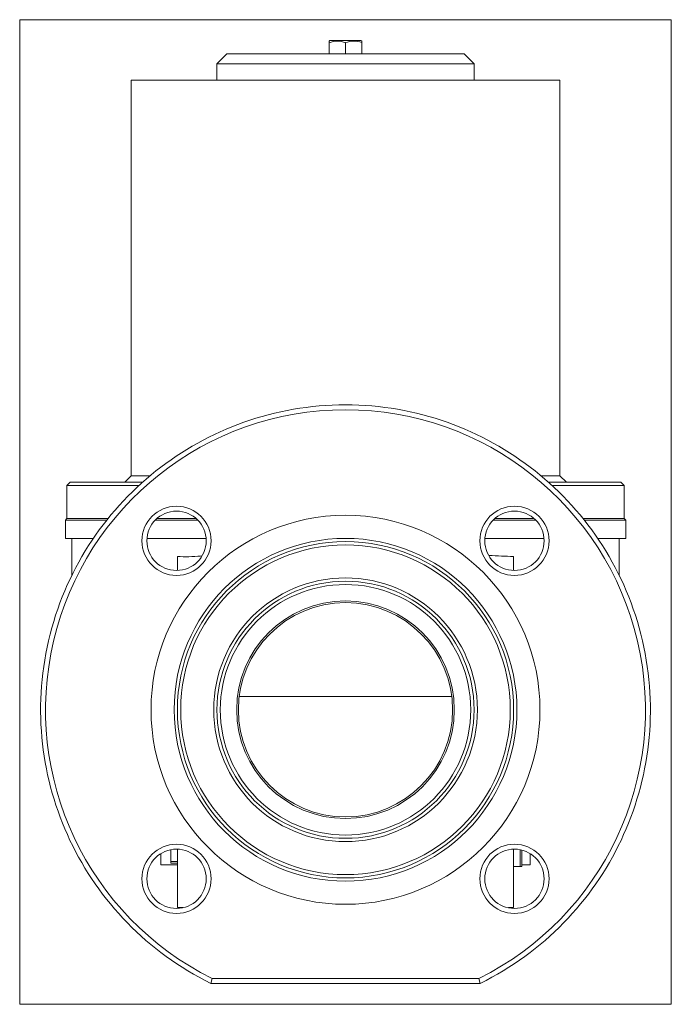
# Model space of a CAD drawing. Extents: x 102 to 300, y 0 to 299.
import ezdxf
from ezdxf.xclip import XClip

# ---------------------------------------------------------------- set-up
doc = ezdxf.new("R2010")
doc.units = 0
doc.header["$LTSCALE"] = 25.4
doc.header["$MEASUREMENT"] = 0
doc.header["$XCLIPFRAME"] = 2
doc.layers.get('0').update_dxf_attribs({"linetype": 'CONTINUOUS'})
for name, color, linetype in [('CEWKA_80', 7, 'CONTINUOUS'), ('T-026', 7, 'CONTINUOUS'), ('WA_054_01_00_001', 7, 'CONTINUOUS'), ('WA_091_01_00_005', 7, 'CONTINUOUS'), ('WA_110_01_02BEZ_', 7, 'CONTINUOUS'), ('Ś-006M6X12SZEŚC_', 7, 'CONTINUOUS')]:
    doc.layers.add(name, color=color, linetype=linetype)

# ---------------------------------------------------------------- blocks, each defined once
blk = doc.blocks.new('SE1')
at = {"layer": 'CEWKA_80', "color": 7, "linetype": 'CONTINUOUS', "lineweight": 0}
for p, q in [((136.2, 280.47), (136.2, 160.47)), ((136.2, 280.47), (266.2, 280.47)), ((266.2, 160.47), (266.2, 280.47)), ((136.2, 160.47), (141.91, 160.47)), ((260.49, 160.47), (266.2, 160.47))]:
    blk.add_line(p, q, dxfattribs=at)
at = {"layer": 'T-026', "color": 7, "linetype": 'CONTINUOUS', "lineweight": 0}
for p, q in [((254.7, 46.92), (254.7, 42.97)), ((254.7, 41.97), (254.2, 41.97)), ((254.7, 42.97), (254.7, 41.97))]:
    blk.add_line(p, q, dxfattribs=at)
at = {"layer": 'WA_054_01_00_001', "color": 7, "linetype": 'CONTINUOUS', "lineweight": 0}
for p, q in [((117.7, 158.47), (116.7, 157.47)), ((117.7, 158.47), (139.59, 158.47)), ((136.2, 160.47), (134.2, 158.47)), ((136.2, 160.47), (141.91, 160.47)), ((260.49, 160.47), (266.2, 160.47)), ((262.8, 158.47), (284.7, 158.47)), ((268.2, 158.47), (266.2, 160.47)), ((285.7, 157.47), (284.7, 158.47)), ((116.7, 157.47), (116.7, 147.47)), ((116.7, 157.47), (138.49, 157.47)), ((263.91, 157.47), (285.7, 157.47)), ((285.7, 147.47), (285.7, 157.47)), ((116.7, 147.47), (129.14, 147.47)), ((143.96, 147.47), (155.9, 147.47)), ((246.49, 147.47), (258.43, 147.47)), ((273.25, 147.47), (285.7, 147.47))]:
    blk.add_line(p, q, dxfattribs=at)
at = {"layer": 'WA_091_01_00_005', "color": 7, "linetype": 'CONTINUOUS', "lineweight": 0}
for p, q in [((165.2, 288.47), (162.2, 285.47)), ((165.2, 288.47), (237.2, 288.47)), ((240.2, 285.47), (237.2, 288.47)), ((162.2, 285.47), (162.2, 280.47)), ((162.2, 285.47), (240.2, 285.47)), ((240.2, 280.47), (240.2, 285.47))]:
    blk.add_line(p, q, dxfattribs=at)
at = {"layer": 'WA_110_01_02BEZ_', "color": 7, "linetype": 'CONTINUOUS', "lineweight": 0}
for p, q in [((116.7, 147.47), (116.2, 146.97)), ((116.2, 146.97), (116.2, 141.47)), ((116.2, 146.97), (128.74, 146.97)), ((116.7, 147.47), (129.14, 147.47)), ((143.44, 146.97), (156.42, 146.97)), ((143.96, 147.47), (155.9, 147.47)), ((245.97, 146.97), (258.95, 146.97)), ((246.49, 147.47), (258.43, 147.47)), ((273.25, 147.47), (285.7, 147.47)), ((273.65, 146.97), (286.2, 146.97)), ((286.2, 146.97), (285.7, 147.47)), ((286.2, 141.47), (286.2, 146.97)), ((116.2, 141.47), (124.7, 141.47)), ((118.2, 141.47), (118.2, 130.3)), ((140.96, 141.47), (158.9, 141.47)), ((243.49, 141.47), (261.43, 141.47)), ((277.7, 141.47), (286.2, 141.47)), ((284.2, 130.3), (284.2, 141.47)), ((150.2, 131.77), (150.2, 135.97)), ((252.2, 135.97), (252.2, 131.75)), ((233.45, 93.47), (168.94, 93.47)), ((145.2, 45.86), (145.2, 42.47)), ((148.2, 43.47), (148.2, 47.03)), ((150.2, 29.47), (150.2, 47.15)), ((252.2, 47.16), (252.2, 29.47)), ((254.2, 47.03), (254.2, 41.97)), ((257.2, 42.47), (257.2, 45.86)), ((145.2, 42.47), (150.2, 42.47)), ((148.2, 42.92), (148.2, 43.47)), ((148.2, 43.47), (150.2, 43.47)), ((148.2, 42.92), (150.2, 42.92)), ((254.2, 41.97), (252.2, 41.97)), ((254.7, 42.47), (257.2, 42.47)), ((151.94, 29.47), (150.2, 29.47)), ((151.2, 29.47), (151.2, 29.29)), ((252.2, 29.47), (250.63, 29.47)), ((251.2, 29.29), (251.2, 29.47)), ((160.37, 6.47), (160.72, 7.97)), ((242.03, 6.47), (160.37, 6.47)), ((160.72, 7.97), (241.68, 7.97)), ((241.68, 7.97), (242.03, 6.47))]:
    blk.add_line(p, q, dxfattribs=at)
for centre, radius in [((149.93, 140.73), 10.5), ((149.93, 140.73), 9), ((252.46, 140.73), 10.5), ((252.46, 140.73), 9), ((201.2, 89.47), 59), ((201.2, 89.47), 52), ((201.2, 89.47), 51), ((201.2, 89.47), 50), ((201.2, 89.47), 40), ((201.2, 89.47), 39), ((201.2, 89.47), 38), ((201.2, 89.47), 33), ((201.2, 89.47), 32.5), ((149.93, 38.2), 10.5), ((252.46, 38.2), 10.5), ((149.93, 38.2), 9), ((252.46, 38.2), 9)]:
    blk.add_circle(centre, radius, dxfattribs=at)
for centre, radius, start, end in [((201.2, 89.47), 92.5, 296.1949, 243.8051), ((201.2, 89.47), 91, 296.4138, 243.5862), ((255.14, 293.9), 157.95, 266.2493, 268.9312)]:
    blk.add_arc(centre, radius, start, end, dxfattribs=at)
blk.add_open_spline([(157.67, 136.15), (157.53, 136.14), (157.39, 136.13), (154.84, 135.91), (152.47, 135.84), (150.2, 135.97)], degree=3, knots=[0.7358367, 0.7358367, 0.7358367, 0.7358367, 0.75, 0.75, 1, 1, 1, 1], dxfattribs=at)
at = {"layer": 'Ś-006M6X12SZEŚC_', "color": 7, "linetype": 'CONTINUOUS', "lineweight": 0}
for p, q in [((196.49, 292.47), (196.2, 292.3)), ((196.2, 292.3), (196.2, 291.85)), ((196.2, 291.85), (196.2, 288.47)), ((196.49, 292.47), (205.9, 292.47)), ((201.19, 291.85), (201.19, 288.47)), ((206.19, 292.3), (205.9, 292.47)), ((206.19, 291.85), (206.19, 292.3)), ((206.19, 291.85), (206.19, 288.47))]:
    blk.add_line(p, q, dxfattribs=at)
for centre, start, end in [((198.7, 285.03), 69.8948, 110.1284), ((203.7, 285.04), 69.8954, 110.151)]:
    blk.add_arc(centre, 7.26, start, end, dxfattribs=at)

msp = doc.modelspace()

# ---------------------------------------------------------------- block references
at = {"color": 0, "lineweight": 0}
ref = msp.add_blockref('SE1', (0, 0), dxfattribs=at)
XClip(ref).set_block_clipping_path([(102.3475550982, 0.1183141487), (300.0475574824, 298.8183275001)])
ref.dxf.unprotected_set("ltscale", 0)

doc.saveas('drawing.dxf')
